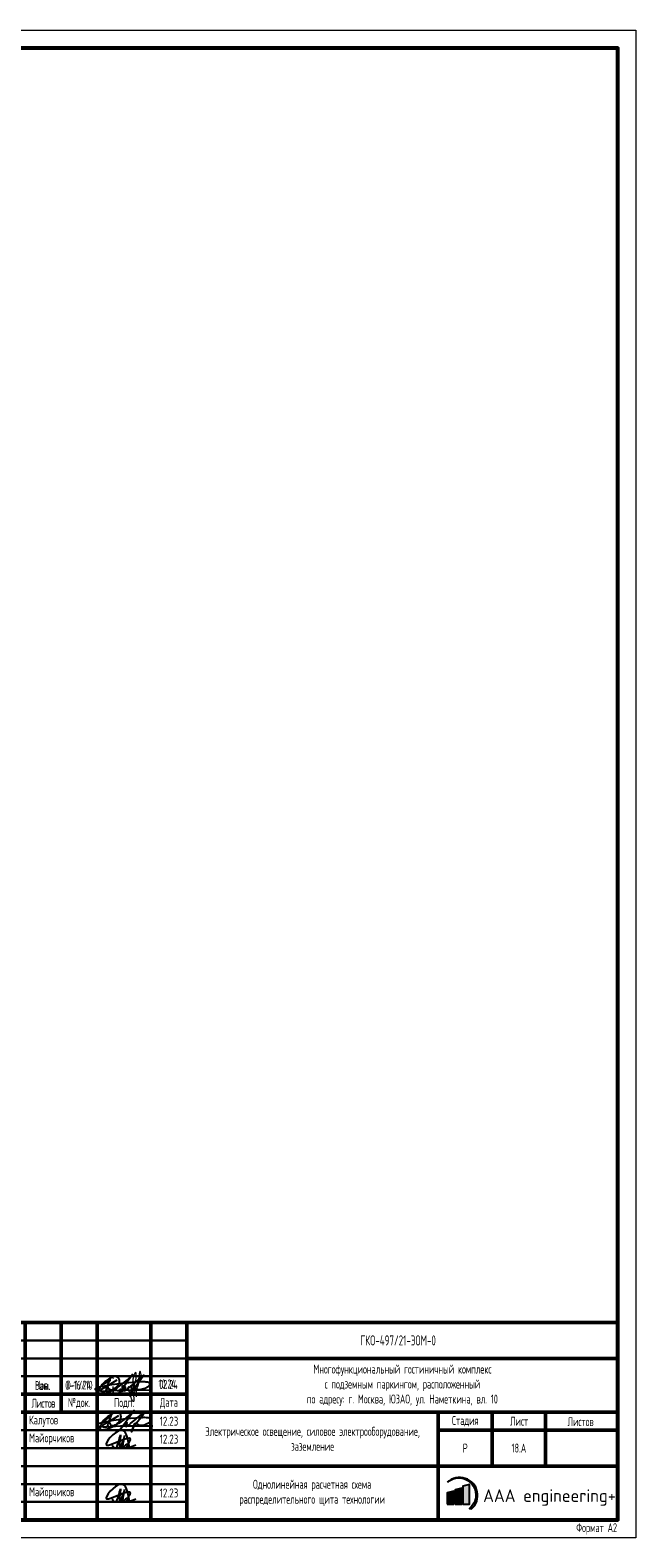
# Model space of a CAD drawing. Header units: millimetres. Extents: x -101899 to 582947, y -77476 to 345289.
# Tile 40 of 100: x 223721 to 240586, y -56545 to -14544. Entities that reach past the tile are written whole.
import ezdxf

# ---------------------------------------------------------------- set-up
doc = ezdxf.new("R2010")
doc.units = ezdxf.units.MM
doc.layers.add('A-____-NOTE-TEXT', color=5, linetype='Continuous', lineweight=5, true_color=0x0000ff)
doc.layers.add('pecat', color=7, linetype='Continuous')
doc.layers.add('текст', color=7, linetype='Continuous', lineweight=20)
doc.layers.add('ФОРМАТ', color=7, linetype='Continuous', lineweight=18)
doc.styles.add('$_Electrical_gost', font='cs_gost2304.shx', dxfattribs={"width": 0.8})
doc.styles.add('ЕСКД', font='cs_gost2304.shx', dxfattribs={"oblique": 15, "height": 2.5})
doc.styles.add('ЭН', font='GOST_Common.ttf')

# ---------------------------------------------------------------- blocks, each defined once
blk = doc.blocks.new('А.Майорчиков')
at = {"layer": 'pecat', "color": 0, "linetype": 'ByBlock', "lineweight": -2}
for points in [[(9.15, 0.19), (6.53, 5.2), (2.48, 0.9), (9.34, 2.54), (8.41, 0.28), (10.98, 0.93)], [(4.13, 0.87), (4.88, 0.03), (6.46, 3.37), (6.66, 3.84)], [(7.72, 3.61), (6.35, 0.21), (6.57, 3.01), (6.66, 3.84)], [(7.72, 3.61), (7.56, 0.35), (8.6, 1.07), (9.07, 0.08), (9.15, 0.19)]]:
    blk.add_spline(points, degree=3, dxfattribs=at)
blk = doc.blocks.new('Штамп 3')
at = {"true_color": 0x504d51}
h = blk.add_hatch(color=251, dxfattribs=at)
h.dxf.hatch_style = 1
h.paths.add_polyline_path([(137.54, 10.47, -1.033512), (143.66, 3.22), (144.25, 3.04, 1.014927)])
at = {"true_color": 0x4b2401}
h = blk.add_hatch(color=38, dxfattribs=at)
h.dxf.hatch_style = 1
h.paths.add_polyline_path([(141.51, 8.85), (139.66, 8.38), (139.66, 4.41), (141.51, 4.41)])
at = {"true_color": 0x139b48}
h = blk.add_hatch(color=114, dxfattribs=at)
h.dxf.hatch_style = 1
h.paths.add_polyline_path([(143.68, 9.85), (141.83, 9.38), (141.83, 4.41), (143.68, 4.41)])
at = {"true_color": 0x504d51}
h = blk.add_hatch(color=251, dxfattribs=at)
h.dxf.hatch_style = 1
h.paths.add_polyline_path([(139.35, 8.01), (137.5, 7.53), (137.5, 4.41), (139.35, 4.41)])
at = {"linetype": 'ByBlock', "lineweight": 25}
blk.add_line((135, 0), (135, 0), dxfattribs=at)
at = {"color": 5, "ltscale": 100}
for points in [[(43.28, 27.38, 0.103904), (43.61, 26.69, 0.235071), (44.38, 26.28, 0.161521), (45.57, 26.81, 0.128808), (46.54, 27.99, 0.085182), (46.66, 28.82, 0.175378), (46.38, 29.61, 0.191596), (45.16, 29.94, 0.119018), (43.97, 29.48, 0.027118), (42.7, 28.54, 0.092445), (41.23, 26.84, 0.062634), (40.74, 25.89, 0.335684), (40.97, 25.21, 0.174698), (42.44, 25.15), (44.15, 25.89, 0.034647), (46.69, 27.31), (47.64, 28), (48.92, 29.08), (50.31, 30.49), (47.42, 26.46), (46.54, 25.39), (48.03, 27.11, -0.763325), (48.26, 27.01, -0.065177), (48.21, 26.72), (48.01, 26.02, 0.052351), (49.3, 26.83), (50.32, 27.69, 0.026697), (51.22, 28.47), (52.49, 29.48), (53.41, 30.32), (52.14, 28.45), (50.92, 26.96), (50.06, 25.73), (49.59, 24.51), (50.42, 26.7, -0.553862), (51.03, 26.84, 0.092612), (51.49, 26.49, 0.087518), (52.39, 26.36, 0.069253), (53.77, 26.75), (54.45, 27.11, 0.092964), (55.08, 27.61, 0.484334), (54.76, 28.29, 0.050486), (53.71, 28.47, 0.039715), (52.14, 28.45), (49.26, 28.25), (47.98, 28.16), (43.93, 27.58), (40.97, 26.99), (40.04, 26.73, 0.32462), (39.87, 26.35, 0.275801), (40.35, 26.05), (42.4, 25.92), (46.49, 26.17), (48.37, 26.19), (50.82, 26.22), (52.6, 26.25), (55.53, 26.2)], [(41.88, 27.72, 0.186939), (44.01, 29.4, 0.016559), (42.83, 26.04, -0.458633), (41.69, 25.89, -0.463695), (41.8, 26.56), (43.59, 27.58), (46.05, 29.06)]]:
    blk.add_lwpolyline(points, format="xyb", dxfattribs=at)
at = {"color": 251, "true_color": 0x504d51}
blk.add_lwpolyline([(137.54, 10.47, -1.033512), (143.66, 3.22), (144.25, 3.04, 1.014927), (137.54, 10.47)], format="xyb", dxfattribs=at)
at = {"color": 38, "true_color": 0x4b2401}
blk.add_lwpolyline([(139.66, 4.41), (141.51, 4.41), (141.51, 8.85), (139.66, 8.38)], close=True, dxfattribs=at)
at = {"color": 114, "true_color": 0x139b48}
blk.add_lwpolyline([(141.83, 4.41), (143.68, 4.41), (143.68, 9.85), (141.83, 9.38)], close=True, dxfattribs=at)
at = {"color": 251, "true_color": 0x504d51}
blk.add_lwpolyline([(137.5, 4.41), (139.35, 4.41), (139.35, 8.01), (137.5, 7.53)], close=True, dxfattribs=at)
at = {"layer": 'A-____-NOTE-TEXT'}
for points, knots in [([(44.53, 39.28), (44.49, 39.43), (44.4, 39.78), (44.11, 39.68), (43.84, 39.45), (43.63, 39.23), (43.58, 38.99), (43.67, 38.54), (43.83, 38.88), (43.61, 39.2), (43.45, 39.01), (43.3, 38.55), (43.18, 38.23), (43.08, 37.93), (43.03, 37.52), (42.98, 37.09), (42.91, 36.62), (42.96, 36.22), (43.17, 35.89), (43.48, 35.7), (43.74, 35.95), (43.88, 36.08)], [0, 0, 0, 0, 0.00156145, 0.00237391, 0.00318637, 0.00426225, 0.00533812, 0.00576408, 0.00720477, 0.00786618, 0.00889718, 0.00992817, 0.01103358, 0.01213898, 0.01353242, 0.01492586, 0.01652142, 0.01811698, 0.01894265, 0.01976832, 0.02164005, 0.02164005, 0.02164005, 0.02164005]), ([(48.75, 37.09), (48.7, 37.05), (48.57, 36.95), (48.63, 36.52), (48.59, 36.03), (49.14, 35.51), (49.57, 35.95), (49.51, 36.46), (49.47, 37.89), (49.46, 36.19), (49.63, 35.67), (49.68, 35.38), (49.27, 35.28), (50.23, 36.8), (50.37, 37.75), (50.97, 39.29), (50.92, 41.89), (49.94, 39.75), (50.01, 38.17), (49.88, 35.84), (50.17, 34.09), (50.27, 33.12), (49.99, 32.66), (49.36, 34.06), (49.38, 34.61), (49.34, 35.4), (50.05, 35.34), (50.78, 36.08), (51.39, 37.28), (51.82, 38.53), (52.18, 39.71), (52.33, 40.51), (51.91, 41.77), (51.4, 38.97), (51.25, 37.73), (50.74, 35.55), (50.86, 34.63), (50.91, 34.28)], [0, 0, 0, 0, 0.171393, 0.462094, 1.155737, 1.720369, 2.134476, 2.581555, 3.413728, 4.727463, 4.955197, 5.268252, 5.386123, 5.974734, 8.275816, 9.709852, 11.379458, 12.738559, 14.08585, 16.758326, 19.400492, 19.4584, 19.701898, 20.658885, 22.005926, 22.211787, 22.746414, 23.520346, 25.302356, 26.708962, 27.532365, 28.93512, 29.430518, 30.452004, 33.845551, 35.598043, 36.6598, 36.6598, 36.6598, 36.6598]), ([(44.33, 37.12), (44.34, 36.99), (44.39, 36.61), (44.46, 36.08), (44.5, 35.72), (44.52, 35.51), (44.45, 35.73), (44.39, 36.07), (44.41, 36.29), (44.58, 36.24), (44.82, 36.11), (45.03, 36.08), (45.22, 36.26), (45.35, 36.56), (45.44, 36.91), (45.38, 36.75), (45.33, 36.42), (45.33, 36.24), (45.46, 36.06), (45.66, 35.94), (45.87, 35.9), (46.09, 35.95), (46.27, 36.07), (46.39, 36.24), (46.45, 36.44), (46.49, 36.8), (46.47, 36.56), (46.49, 36.24), (46.53, 36.04), (46.62, 35.87), (46.81, 35.79), (47.06, 35.82), (47.27, 35.92), (47.4, 36.07), (47.48, 36.24), (47.53, 36.42), (47.56, 36.6), (47.58, 36.79), (47.57, 36.99), (47.51, 37.17), (47.4, 37.33), (47.22, 37.47), (47, 37.39), (46.85, 37.11), (46.88, 36.89), (46.89, 36.76)], [0, 0, 0, 0, 0.00129405, 0.00258809, 0.00323512, 0.00420565, 0.00547717, 0.00607914, 0.0066811, 0.00758406, 0.00823518, 0.00880474, 0.0093743, 0.01024675, 0.01089139, 0.01218066, 0.01264098, 0.01336454, 0.01415422, 0.01479727, 0.01544031, 0.01613694, 0.01683356, 0.01735602, 0.01787849, 0.01835135, 0.01966146, 0.0200997, 0.02060927, 0.02137362, 0.02213797, 0.02294275, 0.02354633, 0.0242984, 0.02484929, 0.02540017, 0.02595105, 0.02656826, 0.02718548, 0.0278027, 0.02841992, 0.02901094, 0.02976194, 0.0305756, 0.03182741, 0.03182741, 0.03182741, 0.03182741])]:
    blk.add_open_spline(points, degree=3, knots=knots, dxfattribs=at)
at = {"layer": 'ФОРМАТ', "lineweight": 50}
for p, q in [((10, 55), (10, 30)), ((20, 0), (20, 55)), ((30, 55), (30, 30)), ((40, 0), (40, 55)), ((55, 55), (55, 0)), ((65, 0), (65, 55)), ((65, 45), (185, 45)), ((0, 35), (65, 35)), ((0, 30), (185, 30)), ((135, 30), (135, 0)), ((150, 15), (150, 30)), ((164.88, 30), (164.88, 15)), ((135, 25), (185, 25)), ((65, 15), (185, 15))]:
    blk.add_line(p, q, dxfattribs=at)
at = {"layer": 'ФОРМАТ', "lineweight": 30}
for p, q in [((0, 50), (65, 50)), ((0, 45), (65, 45)), ((0, 40), (65, 40)), ((0, 25), (65, 25)), ((0, 20), (65, 20)), ((0, 15), (65, 15)), ((0, 10), (65, 10)), ((0, 5), (65, 5))]:
    blk.add_line(p, q, dxfattribs=at)
at = {"layer": 'ФОРМАТ', "lineweight": 15}
blk.add_line((150, 30), (135, 30), dxfattribs=at)
at = {"layer": 'ФОРМАТ', "lineweight": 50}
blk.add_lwpolyline([(185, 0), (0, 0), (0, 55), (185, 55)], close=True, dxfattribs=at)
at = {"color": 5, "ltscale": 100, "xscale": 0.96, "yscale": 0.96, "zscale": 0.96}
for p in [(40.23, 20), (40.23, 5)]:
    blk.add_blockref('А.Майорчиков', p, dxfattribs=at)
at = {"insert": (147.49, 8.5), "char_height": 3.5, "attachment_point": 1, "style": 'ЭН'}
blk.add_mtext('AAA engineering+', dxfattribs=at)
at = {"layer": 'текст', "char_height": 2.5, "style": '$_Electrical_gost'}
for s, insert, width, attachment_point in [('{\\H1.125x;ГКО-497/21-ЭОМ-0}', (113.3, 50), 34.3745, 4), ('Многофункциональный гостиничный комплекс\\Pс подземным паркингом, расположенный\\Pпо адресу: г. Москва, ЮЗАО, ул. Наметкина, вл. 10', (125, 37.5), 109.4637, 5), ('-', (14.48, 39.38), 2.8011, 1), ('Зам.', (22.74, 37.41), 5.9535, 4), ('{\\W0.7;0-16/10}', (31.1, 37.51), 7.9811, 4), ('Изм.', (5, 32.5), 10, 5), ('{\\T0.9;Кол.уч.}', (15, 32.5), 10, 5), ('{\\T0.9;Листов}', (25, 32.5), 10, 5), ('№док.', (35, 32.5), 10, 5), ('Подп.', (47.5, 32.5), 15, 5), ('Дата', (60, 32.5), 10, 5), (' Разраб', (0, 27.5), 20, 4), (' Калутов', (20, 27.5), 20, 4), ('{\\W0.9;12.23}', (60, 27.5), 10, 5), ('Электрическое освещение, силовое электрооборудование,\\Pзаземление', (100, 22.58), 70, 5), ('Стадия', (142.5, 27.5), 15, 5), ('Лист', (157.5, 27.5), 15, 5), ('Листов', (174.63, 27.37), 20, 5), (' Проверил', (0, 22.5), 20, 4), (' Майорчиков', (20, 22.5), 20, 4), ('{\\W0.9;12.23}', (60, 22.5), 10, 5), ('Р', (142.5, 20), 15, 5), (' Н. контр', (0, 7.5), 20, 4), ('{\\W0.9;12.23}', (60, 7.5), 10, 5), (' Майорчиков', (20, 7.5), 20, 4)]:
    blk.add_mtext(s, dxfattribs=dict(at, insert=insert, width=width, attachment_point=attachment_point))
at = {"layer": 'текст', "char_height": 2.5, "attachment_point": 1, "style": '$_Electrical_gost'}
for s, width, insert in [('\\pxsm1.5;5', 2.5, (4.66, 38.96)), ('\\pxsm1.5;10.24', 5.8481, (57.1, 39.14))]:
    blk.add_mtext_dynamic_manual_height_columns(s, width=width, gutter_width=1000, heights=[0], dxfattribs=dict(at, insert=insert))
blk = doc.blocks.new('*U374')
at = {"layer": 'ФОРМАТ'}
blk.add_lwpolyline([(594, 420), (594, 0), (0, 0), (0, 420)], close=True, dxfattribs=at)
at = {"layer": 'ФОРМАТ', "lineweight": 53}
blk.add_lwpolyline([(20, 5), (589, 5), (589, 415), (20, 415)], close=True, dxfattribs=at)
at = {"layer": 'ФОРМАТ', "lineweight": 15, "insert": (588.78, 2.5), "char_height": 2.5, "width": 24.2157, "attachment_point": 6, "style": '$_Electrical_gost'}
blk.add_mtext('\\pxi2,t17;Формат А2', dxfattribs=at)

msp = doc.modelspace()

# ---------------------------------------------------------------- linework, layer by layer
at = {"color": 5, "ltscale": 100}
for points in [[(225869.5, -52310.2, 0.103904), (225902.7, -52378.9, 0.2350713), (225980.1, -52419.4, 0.1615215), (226098.9, -52367, 0.1288083), (226195.5, -52249.3, 0.0851825), (226208.1, -52166.1, 0.1753776), (226180, -52086.9, 0.1915956), (226058.1, -52053.8, 0.1190184), (225938.5, -52100, 0.0271183), (225812.2, -52193.5, 0.0924447), (225664.8, -52364, 0.0626343), (225616.4, -52458.7, 0.3356843), (225639.3, -52526.6, 0.1746984), (225786.1, -52533.3), (225957.3, -52458.9, 0.0346471), (226211, -52317.1), (226306.2, -52247.8), (226433.7, -52139.4), (226573.2, -51998.5), (226283.9, -52402.3), (226195.6, -52508.5), (226344.5, -52336.8, -0.7633251), (226368, -52346.7, -0.0651771), (226362.7, -52376.2), (226342.9, -52446, 0.052351), (226472, -52364.5), (226574.1, -52279.3, 0.0266965), (226664.3, -52200.6), (226791, -52099.5), (226883.3, -52015.5), (226756.4, -52202.9), (226633.5, -52352.3), (226548.2, -52474.6), (226501.4, -52596.8), (226584.4, -52378.1, -0.5538621), (226644.7, -52363.5, 0.0926124), (226690.6, -52398.6, 0.0875177), (226780.6, -52411.5, 0.0692528), (226919.4, -52373.3), (226987.2, -52337.4, 0.092964), (227050.1, -52287.4, 0.4843344), (227018.3, -52219, 0.0504862), (226913.1, -52200.8, 0.0397149), (226756.4, -52202.9), (226468.2, -52222.9), (226339.8, -52231.9), (225935, -52289.8), (225639.2, -52348.8), (225546, -52375.2, 0.3246198), (225529.4, -52412.8, 0.2758008), (225576.6, -52443.3), (225781.5, -52455.5), (226190.7, -52431.4), (226379, -52428.9), (226623.8, -52425.6), (226801.9, -52423.2), (227095.3, -52428.2)], [(225729.7, -52275.6, 0.1869387), (225942.7, -52108, 0.0165586), (225825.3, -52444.2, -0.4586332), (225710.8, -52459.3, -0.4636946), (225722.1, -52391.9), (225900.8, -52290.2), (226147.2, -52142.3)]]:
    msp.add_lwpolyline(points, format="xyb", dxfattribs=at)

# ---------------------------------------------------------------- block references
at = {"xscale": 100, "yscale": 100, "zscale": 100}
for name, p in [('*U374', (181185.8, -56544.8)), ('Штамп 3', (221585.9, -56044.8))]:
    msp.add_blockref(name, p, dxfattribs=at)

# ---------------------------------------------------------------- texts
at = {"layer": 'текст', "char_height": 250}
for s, insert, width, attachment_point, style in [('Нов.', (223853.9, -52167.6), 684.263, 1, '$_Electrical_gost'), ('{\\W0.7;0-1/24}', (224736.2, -52161.7), 684.263, 1, '$_Electrical_gost'), ('18.А', (237329.6, -54044.8), 1487.511, 5, '$_Electrical_gost'), ('\\A1;{\\Q0;\\W0.8;Однолинейная расчетная схема\\Pраспределительного щита технологии}', (231574.3, -55294.8), 6693.487, 5, 'ЕСКД')]:
    msp.add_mtext(s, dxfattribs=dict(at, insert=insert, width=width, attachment_point=attachment_point, style=style))
at = {"layer": 'текст', "insert": (227313, -52149.1), "char_height": 250, "attachment_point": 1, "style": '$_Electrical_gost'}
msp.add_mtext_dynamic_manual_height_columns('\\pxsm1.5;02.24', width=684.263, gutter_width=1000, heights=[70], dxfattribs=at)

doc.saveas('drawing.dxf')
